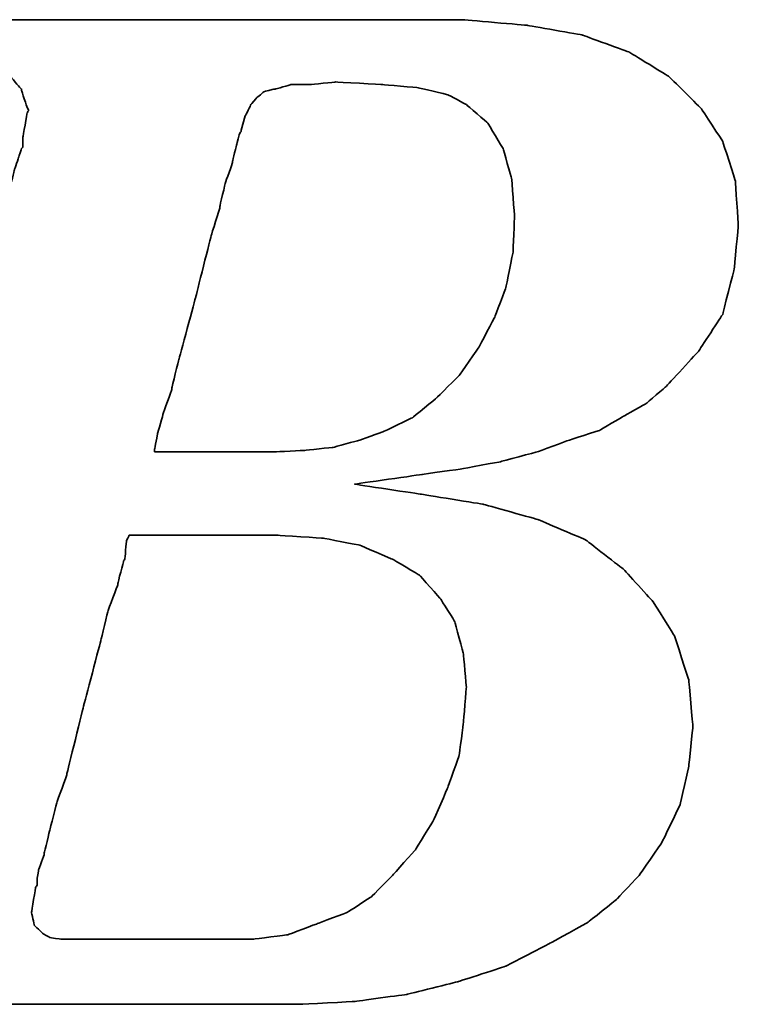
# Model space of a CAD drawing. Header units: millimetres. Extents: x -6 to 266, y -19 to 66.
# Tile 23 of 39: x 191.414 to 191.792, y 1.189 to 1.708. Entities that reach past the tile are written whole.
import ezdxf

# ---------------------------------------------------------------- set-up
doc = ezdxf.new("R2010")
doc.units = ezdxf.units.MM
doc.header["$LTSCALE"] = 0.15
doc.layers.add('DIM', color=4, linetype='CONTINUOUS')
doc.layers.add('layer 1', color=7, linetype='CONTINUOUS')

# ---------------------------------------------------------------- blocks, each defined once
blk = doc.blocks.new('TBI MOTION logo(完整正式版)')
at = {"layer": 'layer 1', "color": 22, "lineweight": 35}
for points, knots in [([(-64.65375, -6.86375), (-64.65375, -6.86375), (-64.84375, -7.29625), (-64.84375, -7.29625), (-64.84375, -7.29625), (-64.84375, -7.29625), (-64.86875, -7.34375), (-64.86875, -7.34375), (-64.86875, -7.34375), (-64.86875, -7.34375), (-64.86875, -7.36875), (-64.86875, -7.36875), (-64.86875, -7.36875), (-64.86875, -7.36875), (-65.15375, -7.65375), (-65.15375, -7.65375), (-65.15375, -7.65375), (-65.15375, -7.65375), (-65.17875, -7.65375), (-65.17875, -7.65375), (-65.17875, -7.65375), (-65.17875, -7.65375), (-65.20375, -7.67875), (-65.20375, -7.67875), (-65.20375, -7.67875), (-65.20375, -7.67875), (-65.58875, -7.87125), (-65.58875, -7.87125), (-65.58875, -7.87125), (-65.58875, -7.87125), (-65.63375, -7.87125), (-65.63375, -7.87125), (-65.63375, -7.87125), (-65.63375, -7.87125), (-65.65875, -7.89375), (-65.65875, -7.89375), (-65.65875, -7.89375), (-65.65875, -7.89375), (-66.09375, -7.94375), (-66.09375, -7.94375), (-66.09375, -7.94375), (-66.09375, -7.94375), (-66.11375, -7.94375), (-66.11375, -7.94375), (-66.11375, -7.94375), (-66.11375, -7.94375), (-66.16375, -7.94375), (-66.16375, -7.94375), (-66.16375, -7.94375), (-66.16375, -7.94375), (-66.30875, -7.94375), (-66.30875, -7.94375), (-66.30875, -7.94375), (-66.30875, -7.94375), (-66.69375, -7.94375), (-66.69375, -7.94375), (-66.69375, -7.94375), (-66.69375, -7.94375), (-67.07375, -7.94375), (-67.07375, -7.94375), (-67.07375, -7.94375), (-67.07375, -7.94375), (-67.12375, -7.94375), (-67.12375, -7.94375), (-67.12375, -7.94375), (-67.12375, -7.94375), (-67.12375, -7.96625), (-67.12375, -7.96625), (-67.12375, -7.96625), (-67.12375, -7.96625), (-67.14875, -7.99125), (-67.14875, -7.99125), (-67.14875, -7.99125), (-67.14875, -7.99125), (-67.24375, -8.34875), (-67.24375, -8.34875), (-67.24375, -8.34875), (-67.24375, -8.34875), (-67.31375, -8.68625), (-67.31375, -8.68625), (-67.31375, -8.68625), (-67.31375, -8.68625), (-67.26875, -8.68625), (-67.26875, -8.68625), (-67.26875, -8.68625), (-67.26875, -8.68625), (-67.07375, -8.68625), (-67.07375, -8.68625), (-67.07375, -8.68625), (-67.07375, -8.68625), (-66.54875, -8.68625), (-66.54875, -8.68625), (-66.54875, -8.68625), (-66.54875, -8.68625), (-65.82625, -8.68625), (-65.82625, -8.68625), (-65.82625, -8.68625), (-65.82625, -8.68625), (-65.01375, -8.68625), (-65.01375, -8.68625), (-65.01375, -8.68625), (-65.01375, -8.68625), (-64.05375, -8.68625), (-64.05375, -8.68625), (-64.05375, -8.68625), (-64.05375, -8.68625), (-62.08375, -8.68625), (-62.08375, -8.68625), (-62.08375, -8.68625), (-62.08375, -8.68625), (-60.06875, -8.68625), (-60.06875, -8.68625), (-60.06875, -8.68625), (-60.06875, -8.68625), (-59.10875, -8.68625), (-59.10875, -8.68625), (-59.10875, -8.68625), (-59.10875, -8.68625), (-58.29375, -8.68625), (-58.29375, -8.68625), (-58.29375, -8.68625), (-58.29375, -8.68625), (-57.57375, -8.68625), (-57.57375, -8.68625), (-57.57375, -8.68625), (-57.57375, -8.68625), (-57.04875, -8.68625), (-57.04875, -8.68625), (-57.04875, -8.68625), (-57.04875, -8.68625), (-56.85375, -8.68625), (-56.85375, -8.68625), (-56.85375, -8.68625), (-56.85375, -8.68625), (-56.70875, -8.68625), (-56.70875, -8.68625), (-56.70875, -8.68625), (-56.70875, -8.68625), (-56.61375, -8.68625), (-56.61375, -8.68625), (-56.61375, -8.68625), (-56.61375, -8.68625), (-56.56875, -8.68625), (-56.56875, -8.68625), (-56.56875, -8.68625), (-56.56875, -8.68625), (-55.65375, -8.63875), (-55.65375, -8.63875), (-55.65375, -8.63875), (-55.65375, -8.63875), (-54.76875, -8.51875), (-54.76875, -8.51875), (-54.76875, -8.51875), (-54.76875, -8.51875), (-53.90375, -8.30375), (-53.90375, -8.30375), (-53.90375, -8.30375), (-53.90375, -8.30375), (-53.08875, -8.03875), (-53.08875, -8.03875), (-53.08875, -8.03875), (-53.08875, -8.03875), (-52.34375, -7.65375), (-52.34375, -7.65375), (-52.34375, -7.65375), (-52.34375, -7.65375), (-51.69875, -7.29625), (-51.69875, -7.29625), (-51.69875, -7.29625), (-51.69875, -7.29625), (-51.21875, -6.91125), (-51.21875, -6.91125), (-51.21875, -6.91125), (-51.21875, -6.91125), (-50.83375, -6.50375), (-50.83375, -6.50375), (-50.83375, -6.50375), (-50.83375, -6.50375), (-50.44875, -5.94875), (-50.44875, -5.94875), (-50.44875, -5.94875), (-50.44875, -5.94875), (-50.13875, -5.30375), (-50.13875, -5.30375), (-50.13875, -5.30375), (-50.13875, -5.30375), (-49.99375, -4.65375), (-49.99375, -4.65375), (-49.99375, -4.65375), (-49.99375, -4.65375), (-49.92375, -3.98375), (-49.92375, -3.98375), (-49.92375, -3.98375), (-49.92375, -3.98375), (-49.99375, -3.19374), (-49.99375, -3.19374), (-49.99375, -3.19374), (-49.99375, -3.19374), (-50.23374, -2.44874), (-50.23374, -2.44874), (-50.23374, -2.44874), (-50.23374, -2.44874), (-50.59375, -1.87374), (-50.59375, -1.87374), (-50.59375, -1.87374), (-50.59375, -1.87374), (-51.09875, -1.31874), (-51.09875, -1.31874), (-51.09875, -1.31874), (-51.09875, -1.31874), (-51.74375, -0.81875), (-51.74375, -0.81875), (-51.74375, -0.81875), (-51.74375, -0.81875), (-52.53875, -0.48125), (-52.53875, -0.48125), (-52.53875, -0.48125), (-52.53875, -0.48125), (-53.47375, -0.21875), (-53.47375, -0.21875), (-53.47375, -0.21875), (-53.47375, -0.21875), (-54.52875, -0.04874), (-54.52875, -0.04874), (-54.52875, -0.04874), (-54.52875, -0.04874), (-55.65375, 0.12125), (-55.65375, 0.12125), (-55.65375, 0.12125), (-55.65375, 0.12125), (-54.50375, 0.28624), (-54.50375, 0.28624), (-54.50375, 0.28624), (-54.50375, 0.28624), (-53.83375, 0.38124), (-53.83375, 0.38124), (-53.83375, 0.38124), (-53.83375, 0.38124), (-53.18375, 0.50125), (-53.18375, 0.50125), (-53.18375, 0.50125), (-53.18375, 0.50125), (-52.55875, 0.66874), (-52.55875, 0.66874), (-52.55875, 0.66874), (-52.55875, 0.66874), (-52.03375, 0.86124), (-52.03375, 0.86124), (-52.03375, 0.86124), (-52.03375, 0.86124), (-51.50374, 1.03124), (-51.50374, 1.03124), (-51.50374, 1.03124), (-51.50374, 1.03124), (-51.09875, 1.27125), (-51.09875, 1.27125), (-51.09875, 1.27125), (-51.09875, 1.27125), (-50.71375, 1.48624), (-50.71375, 1.48624), (-50.71375, 1.48624), (-50.71375, 1.48624), (-50.37625, 1.77625), (-50.37625, 1.77625), (-50.37625, 1.77625), (-50.37625, 1.77625), (-49.82375, 2.37625), (-49.82375, 2.37625), (-49.82375, 2.37625), (-49.82375, 2.37625), (-49.41875, 2.99625), (-49.41875, 2.99625), (-49.41875, 2.99625), (-49.41875, 2.99625), (-49.22375, 3.76625), (-49.22375, 3.76625), (-49.22375, 3.76625), (-49.22375, 3.76625), (-49.15375, 4.50874), (-49.15375, 4.50874), (-49.15375, 4.50874), (-49.15375, 4.50874), (-49.20375, 5.25125), (-49.20375, 5.25125), (-49.20375, 5.25125), (-49.20375, 5.25125), (-49.41875, 5.92625), (-49.41875, 5.92625), (-49.41875, 5.92625), (-49.41875, 5.92625), (-49.77875, 6.47625), (-49.77875, 6.47625), (-49.77875, 6.47625), (-49.77875, 6.47625), (-50.33125, 7.02624), (-50.33125, 7.02624), (-50.33125, 7.02624), (-50.33125, 7.02624), (-51.00125, 7.43625), (-51.00125, 7.43625), (-51.00125, 7.43625), (-51.00125, 7.43625), (-51.79375, 7.72625), (-51.79375, 7.72625), (-51.79375, 7.72625), (-51.79375, 7.72625), (-52.72875, 7.89124), (-52.72875, 7.89124), (-52.72875, 7.89124), (-52.72875, 7.89124), (-53.83375, 7.98625), (-53.83375, 7.98625), (-53.83375, 7.98625), (-53.83375, 7.98625), (-53.92875, 7.98625), (-53.92875, 7.98625), (-53.92875, 7.98625), (-53.92875, 7.98625), (-54.26375, 7.98625), (-54.26375, 7.98625), (-54.26375, 7.98625), (-54.26375, 7.98625), (-54.74375, 7.98625), (-54.74375, 7.98625), (-54.74375, 7.98625), (-54.74375, 7.98625), (-55.36875, 7.98625), (-55.36875, 7.98625), (-55.36875, 7.98625), (-55.36875, 7.98625), (-56.13375, 7.98625), (-56.13375, 7.98625), (-56.13375, 7.98625), (-56.13375, 7.98625), (-56.94875, 7.98625), (-56.94875, 7.98625), (-56.94875, 7.98625), (-56.94875, 7.98625), (-58.77625, 7.98625), (-58.77625, 7.98625), (-58.77625, 7.98625), (-58.77625, 7.98625), (-60.59875, 7.98625), (-60.59875, 7.98625), (-60.59875, 7.98625), (-60.59875, 7.98625), (-61.41375, 7.98625), (-61.41375, 7.98625), (-61.41375, 7.98625), (-61.41375, 7.98625), (-62.17875, 7.98625), (-62.17875, 7.98625), (-62.17875, 7.98625), (-62.17875, 7.98625), (-62.80375, 7.98625), (-62.80375, 7.98625), (-62.80375, 7.98625), (-62.80375, 7.98625), (-63.30625, 7.98625), (-63.30625, 7.98625), (-63.30625, 7.98625), (-63.30625, 7.98625), (-63.57375, 7.98625), (-63.57375, 7.98625), (-63.57375, 7.98625), (-63.57375, 7.98625), (-63.57375, 7.96375), (-63.57375, 7.96375), (-63.57375, 7.96375), (-63.57375, 7.96375), (-63.59875, 7.94125), (-63.59875, 7.94125), (-63.59875, 7.94125), (-63.59875, 7.94125), (-63.69375, 7.55625), (-63.69375, 7.55625), (-63.69375, 7.55625), (-63.69375, 7.55625), (-63.76375, 7.24624), (-63.76375, 7.24624), (-63.76375, 7.24624), (-63.76375, 7.24624), (-63.23875, 7.24624), (-63.23875, 7.24624), (-63.23875, 7.24624), (-63.23875, 7.24624), (-62.75875, 7.24624), (-62.75875, 7.24624), (-62.75875, 7.24624), (-62.75875, 7.24624), (-62.61125, 7.24624), (-62.61125, 7.24624), (-62.61125, 7.24624), (-62.61125, 7.24624), (-62.56625, 7.24624), (-62.56625, 7.24624), (-62.56625, 7.24624), (-62.56625, 7.24624), (-62.22875, 7.24624), (-62.22875, 7.24624), (-62.22875, 7.24624), (-62.22875, 7.24624), (-62.20375, 7.24624), (-62.20375, 7.24624), (-62.20375, 7.24624), (-62.20375, 7.24624), (-62.17875, 7.21875), (-62.17875, 7.21875), (-62.17875, 7.21875), (-62.17875, 7.21875), (-61.96375, 7.17125), (-61.96375, 7.17125), (-61.96375, 7.17125), (-61.96375, 7.17125), (-61.72375, 7.12624), (-61.72375, 7.12624), (-61.72375, 7.12624), (-61.72375, 7.12624), (-61.70375, 7.12624), (-61.70375, 7.12624), (-61.70375, 7.12624), (-61.70375, 7.12624), (-61.55875, 7.07624), (-61.55875, 7.07624), (-61.55875, 7.07624), (-61.55875, 7.07624), (-61.50875, 7.07624), (-61.50875, 7.07624), (-61.50875, 7.07624), (-61.50875, 7.07624), (-61.48375, 7.02624), (-61.48375, 7.02624), (-61.48375, 7.02624), (-61.48375, 7.02624), (-61.31875, 6.83375), (-61.31875, 6.83375), (-61.31875, 6.83375), (-61.31875, 6.83375), (-61.29375, 6.81125), (-61.29375, 6.81125), (-61.29375, 6.81125), (-61.29375, 6.81125), (-61.29375, 6.78625), (-61.29375, 6.78625), (-61.29375, 6.78625), (-61.29375, 6.78625), (-61.19875, 6.50124), (-61.19875, 6.50124), (-61.19875, 6.50124), (-61.19875, 6.50124), (-61.17375, 6.45124), (-61.17375, 6.45124), (-61.17375, 6.45124), (-61.17375, 6.45124), (-61.19875, 6.40625), (-61.19875, 6.40625), (-61.19875, 6.40625), (-61.19875, 6.40625), (-61.26875, 5.99624), (-61.26875, 5.99624), (-61.26875, 5.99624), (-61.26875, 5.99624), (-61.26875, 5.85125), (-61.26875, 5.85125), (-61.26875, 5.85125), (-61.26875, 5.85125), (-61.26875, 5.82625), (-61.26875, 5.82625), (-61.26875, 5.82625), (-61.26875, 5.82625), (-61.29375, 5.80625), (-61.29375, 5.80625), (-61.29375, 5.80625), (-61.29375, 5.80625), (-61.34125, 5.66125), (-61.34125, 5.66125), (-61.34125, 5.66125), (-61.34125, 5.66125), (-61.41375, 5.44625), (-61.41375, 5.44625), (-61.41375, 5.44625), (-61.41375, 5.44625), (-61.48375, 5.15625), (-61.48375, 5.15625), (-61.48375, 5.15625), (-61.48375, 5.15625), (-61.58375, 4.82124), (-61.58375, 4.82124), (-61.58375, 4.82124), (-61.58375, 4.82124), (-61.79875, 4.00375), (-61.79875, 4.00375), (-61.79875, 4.00375), (-61.79875, 4.00375), (-62.05875, 2.99625), (-62.05875, 2.99625), (-62.05875, 2.99625), (-62.05875, 2.99625), (-62.34875, 1.91625), (-62.34875, 1.91625), (-62.34875, 1.91625), (-62.34875, 1.91625), (-62.97375, -0.41124), (-62.97375, -0.41124), (-62.97375, -0.41124), (-62.97375, -0.41124), (-63.59875, -2.75875), (-63.59875, -2.75875), (-63.59875, -2.75875), (-63.59875, -2.75875), (-63.88375, -3.86374), (-63.88375, -3.86374), (-63.88375, -3.86374), (-63.88375, -3.86374), (-64.14875, -4.82374), (-64.14875, -4.82374), (-64.14875, -4.82374), (-64.14875, -4.82374), (-64.36375, -5.64125), (-64.36375, -5.64125), (-64.36375, -5.64125), (-64.36375, -5.64125), (-64.43625, -5.97625), (-64.43625, -5.97625), (-64.43625, -5.97625), (-64.43625, -5.97625), (-64.50875, -6.28625), (-64.50875, -6.28625), (-64.50875, -6.28625), (-64.50875, -6.28625), (-64.50875, -6.30875), (-64.50875, -6.30875), (-64.50875, -6.30875), (-64.50875, -6.30875), (-64.57875, -6.50375), (-64.57875, -6.50375), (-64.57875, -6.50375), (-64.57875, -6.50375), (-64.62875, -6.69625), (-64.62875, -6.69625), (-64.62875, -6.69625), (-64.62875, -6.69625), (-64.62875, -6.76875), (-64.62875, -6.76875), (-64.62875, -6.76875), (-64.62875, -6.76875), (-64.62875, -6.81375), (-64.62875, -6.81375), (-64.62875, -6.81375), (-64.62875, -6.81375), (-64.62875, -6.83875), (-64.62875, -6.83875), (-64.62875, -6.83875), (-64.62875, -6.83875), (-64.65375, -6.86375), (-64.65375, -6.86375)], [0, 0, 0, 0, 0.00719424, 0.00719424, 0.00719424, 0.00719425, 0.01438849, 0.01438849, 0.01438849, 0.0143885, 0.02158273, 0.02158273, 0.02158273, 0.02158274, 0.02877698, 0.02877698, 0.02877698, 0.02877699, 0.03597122, 0.03597122, 0.03597122, 0.03597123, 0.04316547, 0.04316547, 0.04316547, 0.04316548, 0.05035971, 0.05035971, 0.05035971, 0.05035972, 0.05755396, 0.05755396, 0.05755396, 0.05755397, 0.0647482, 0.0647482, 0.0647482, 0.06474821, 0.07194245, 0.07194245, 0.07194245, 0.07194246, 0.07913669, 0.07913669, 0.07913669, 0.0791367, 0.08633094, 0.08633094, 0.08633094, 0.08633095, 0.09352518, 0.09352518, 0.09352518, 0.09352519, 0.10071942, 0.10071942, 0.10071942, 0.10071943, 0.10791367, 0.10791367, 0.10791367, 0.10791368, 0.11510791, 0.11510791, 0.11510791, 0.11510792, 0.12230216, 0.12230216, 0.12230216, 0.12230217, 0.1294964, 0.1294964, 0.1294964, 0.12949641, 0.13669065, 0.13669065, 0.13669065, 0.13669066, 0.14388489, 0.14388489, 0.14388489, 0.1438849, 0.15107914, 0.15107914, 0.15107914, 0.15107915, 0.15827338, 0.15827338, 0.15827338, 0.15827339, 0.16546763, 0.16546763, 0.16546763, 0.16546764, 0.17266187, 0.17266187, 0.17266187, 0.17266188, 0.17985612, 0.17985612, 0.17985612, 0.17985613, 0.18705036, 0.18705036, 0.18705036, 0.18705037, 0.1942446, 0.1942446, 0.1942446, 0.19424461, 0.20143885, 0.20143885, 0.20143885, 0.20143886, 0.20863309, 0.20863309, 0.20863309, 0.2086331, 0.21582734, 0.21582734, 0.21582734, 0.21582735, 0.22302158, 0.22302158, 0.22302158, 0.22302159, 0.23021583, 0.23021583, 0.23021583, 0.23021584, 0.23741007, 0.23741007, 0.23741007, 0.23741008, 0.24460432, 0.24460432, 0.24460432, 0.24460433, 0.25179856, 0.25179856, 0.25179856, 0.25179857, 0.25899281, 0.25899281, 0.25899281, 0.25899282, 0.26618705, 0.26618705, 0.26618705, 0.26618706, 0.27338129, 0.27338129, 0.27338129, 0.2733813, 0.28057554, 0.28057554, 0.28057554, 0.28057555, 0.28776978, 0.28776978, 0.28776978, 0.28776979, 0.29496403, 0.29496403, 0.29496403, 0.29496404, 0.30215827, 0.30215827, 0.30215827, 0.30215828, 0.30935252, 0.30935252, 0.30935252, 0.30935253, 0.31654676, 0.31654676, 0.31654676, 0.31654677, 0.32374101, 0.32374101, 0.32374101, 0.32374102, 0.33093525, 0.33093525, 0.33093525, 0.33093526, 0.3381295, 0.3381295, 0.3381295, 0.33812951, 0.34532374, 0.34532374, 0.34532374, 0.34532375, 0.35251799, 0.35251799, 0.35251799, 0.352518, 0.35971223, 0.35971223, 0.35971223, 0.35971224, 0.36690647, 0.36690647, 0.36690647, 0.36690648, 0.37410072, 0.37410072, 0.37410072, 0.37410073, 0.38129496, 0.38129496, 0.38129496, 0.38129497, 0.38848921, 0.38848921, 0.38848921, 0.38848922, 0.39568345, 0.39568345, 0.39568345, 0.39568346, 0.4028777, 0.4028777, 0.4028777, 0.40287771, 0.41007194, 0.41007194, 0.41007194, 0.41007195, 0.41726619, 0.41726619, 0.41726619, 0.4172662, 0.42446043, 0.42446043, 0.42446043, 0.42446044, 0.43165468, 0.43165468, 0.43165468, 0.43165469, 0.43884892, 0.43884892, 0.43884892, 0.43884893, 0.44604317, 0.44604317, 0.44604317, 0.44604318, 0.45323741, 0.45323741, 0.45323741, 0.45323742, 0.46043165, 0.46043165, 0.46043165, 0.46043166, 0.4676259, 0.4676259, 0.4676259, 0.46762591, 0.47482014, 0.47482014, 0.47482014, 0.47482015, 0.48201439, 0.48201439, 0.48201439, 0.4820144, 0.48920863, 0.48920863, 0.48920863, 0.48920864, 0.49640288, 0.49640288, 0.49640288, 0.49640289, 0.50359712, 0.50359712, 0.50359712, 0.50359713, 0.51079137, 0.51079137, 0.51079137, 0.51079138, 0.51798561, 0.51798561, 0.51798561, 0.51798562, 0.52517986, 0.52517986, 0.52517986, 0.52517987, 0.5323741, 0.5323741, 0.5323741, 0.53237411, 0.53956835, 0.53956835, 0.53956835, 0.53956836, 0.54676259, 0.54676259, 0.54676259, 0.5467626, 0.55395683, 0.55395683, 0.55395683, 0.55395684, 0.56115108, 0.56115108, 0.56115108, 0.56115109, 0.56834532, 0.56834532, 0.56834532, 0.56834533, 0.57553957, 0.57553957, 0.57553957, 0.57553958, 0.58273381, 0.58273381, 0.58273381, 0.58273382, 0.58992806, 0.58992806, 0.58992806, 0.58992807, 0.5971223, 0.5971223, 0.5971223, 0.59712231, 0.60431655, 0.60431655, 0.60431655, 0.60431656, 0.61151079, 0.61151079, 0.61151079, 0.6115108, 0.61870504, 0.61870504, 0.61870504, 0.61870505, 0.62589928, 0.62589928, 0.62589928, 0.62589929, 0.63309353, 0.63309353, 0.63309353, 0.63309354, 0.64028777, 0.64028777, 0.64028777, 0.64028778, 0.64748201, 0.64748201, 0.64748201, 0.64748202, 0.65467626, 0.65467626, 0.65467626, 0.65467627, 0.6618705, 0.6618705, 0.6618705, 0.66187051, 0.66906475, 0.66906475, 0.66906475, 0.66906476, 0.67625899, 0.67625899, 0.67625899, 0.676259, 0.68345324, 0.68345324, 0.68345324, 0.68345325, 0.69064748, 0.69064748, 0.69064748, 0.69064749, 0.69784173, 0.69784173, 0.69784173, 0.69784174, 0.70503597, 0.70503597, 0.70503597, 0.70503598, 0.71223022, 0.71223022, 0.71223022, 0.71223023, 0.71942446, 0.71942446, 0.71942446, 0.71942447, 0.72661871, 0.72661871, 0.72661871, 0.72661872, 0.73381295, 0.73381295, 0.73381295, 0.73381296, 0.74100719, 0.74100719, 0.74100719, 0.7410072, 0.74820144, 0.74820144, 0.74820144, 0.74820145, 0.75539568, 0.75539568, 0.75539568, 0.75539569, 0.76258993, 0.76258993, 0.76258993, 0.76258994, 0.76978417, 0.76978417, 0.76978417, 0.76978418, 0.77697842, 0.77697842, 0.77697842, 0.77697843, 0.78417266, 0.78417266, 0.78417266, 0.78417267, 0.79136691, 0.79136691, 0.79136691, 0.79136692, 0.79856115, 0.79856115, 0.79856115, 0.79856116, 0.8057554, 0.8057554, 0.8057554, 0.80575541, 0.81294964, 0.81294964, 0.81294964, 0.81294965, 0.82014388, 0.82014388, 0.82014388, 0.82014389, 0.82733813, 0.82733813, 0.82733813, 0.82733814, 0.83453237, 0.83453237, 0.83453237, 0.83453238, 0.84172662, 0.84172662, 0.84172662, 0.84172663, 0.84892086, 0.84892086, 0.84892086, 0.84892087, 0.85611511, 0.85611511, 0.85611511, 0.85611512, 0.86330935, 0.86330935, 0.86330935, 0.86330936, 0.8705036, 0.8705036, 0.8705036, 0.87050361, 0.87769784, 0.87769784, 0.87769784, 0.87769785, 0.88489209, 0.88489209, 0.88489209, 0.8848921, 0.89208633, 0.89208633, 0.89208633, 0.89208634, 0.89928058, 0.89928058, 0.89928058, 0.89928059, 0.90647482, 0.90647482, 0.90647482, 0.90647483, 0.91366906, 0.91366906, 0.91366906, 0.91366907, 0.92086331, 0.92086331, 0.92086331, 0.92086332, 0.92805755, 0.92805755, 0.92805755, 0.92805756, 0.9352518, 0.9352518, 0.9352518, 0.93525181, 0.94244604, 0.94244604, 0.94244604, 0.94244605, 0.94964029, 0.94964029, 0.94964029, 0.9496403, 0.95683453, 0.95683453, 0.95683453, 0.95683454, 0.96402878, 0.96402878, 0.96402878, 0.96402879, 0.97122302, 0.97122302, 0.97122302, 0.97122303, 0.97841727, 0.97841727, 0.97841727, 0.97841728, 0.98561151, 0.98561151, 0.98561151, 0.98561152, 0.99280576, 0.99280576, 0.99280576, 0.99280577, 1, 1, 1, 1]), ([(-57.50375, 6.35625), (-57.50375, 6.35625), (-57.57375, 6.11625), (-57.57375, 6.11625), (-57.57375, 6.11625), (-57.57375, 6.11625), (-57.57375, 6.09125), (-57.57375, 6.09125), (-57.57375, 6.09125), (-57.57375, 6.09125), (-57.59875, 6.06625), (-57.59875, 6.06625), (-57.59875, 6.06625), (-57.59875, 6.06625), (-57.64875, 5.87625), (-57.64875, 5.87625), (-57.64875, 5.87625), (-57.64875, 5.87625), (-57.71875, 5.58875), (-57.71875, 5.58875), (-57.71875, 5.58875), (-57.71875, 5.58875), (-57.71875, 5.56625), (-57.71875, 5.56625), (-57.71875, 5.56625), (-57.71875, 5.56625), (-57.83875, 5.23125), (-57.83875, 5.23125), (-57.83875, 5.23125), (-57.83875, 5.23125), (-57.93625, 4.82124), (-57.93625, 4.82124), (-57.93625, 4.82124), (-57.93625, 4.82124), (-57.93625, 4.79624), (-57.93625, 4.79624), (-57.93625, 4.79624), (-57.93625, 4.79624), (-58.07875, 4.34125), (-58.07875, 4.34125), (-58.07875, 4.34125), (-58.07875, 4.34125), (-58.34375, 3.28625), (-58.34375, 3.28625), (-58.34375, 3.28625), (-58.34375, 3.28625), (-58.62875, 2.23124), (-58.62875, 2.23124), (-58.62875, 2.23124), (-58.62875, 2.23124), (-58.74875, 1.75125), (-58.74875, 1.75125), (-58.74875, 1.75125), (-58.74875, 1.75125), (-58.74875, 1.72625), (-58.74875, 1.72625), (-58.74875, 1.72625), (-58.74875, 1.72625), (-58.89375, 1.31625), (-58.89375, 1.31625), (-58.89375, 1.31625), (-58.89375, 1.31625), (-58.98875, 0.98124), (-58.98875, 0.98124), (-58.98875, 0.98124), (-58.98875, 0.98124), (-59.03875, 0.71625), (-59.03875, 0.71625), (-59.03875, 0.71625), (-59.03875, 0.71625), (-59.03875, 0.66874), (-59.03875, 0.66874), (-59.03875, 0.66874), (-59.03875, 0.66874), (-58.91875, 0.66874), (-58.91875, 0.66874), (-58.91875, 0.66874), (-58.91875, 0.66874), (-58.53375, 0.66874), (-58.53375, 0.66874), (-58.53375, 0.66874), (-58.53375, 0.66874), (-58.10375, 0.66874), (-58.10375, 0.66874), (-58.10375, 0.66874), (-58.10375, 0.66874), (-57.66875, 0.66874), (-57.66875, 0.66874), (-57.66875, 0.66874), (-57.66875, 0.66874), (-57.33375, 0.66874), (-57.33375, 0.66874), (-57.33375, 0.66874), (-57.33375, 0.66874), (-57.09375, 0.66874), (-57.09375, 0.66874), (-57.09375, 0.66874), (-57.09375, 0.66874), (-56.99875, 0.66874), (-56.99875, 0.66874), (-56.99875, 0.66874), (-56.99875, 0.66874), (-56.49375, 0.69374), (-56.49375, 0.69374), (-56.49375, 0.69374), (-56.49375, 0.69374), (-56.01375, 0.74374), (-56.01375, 0.74374), (-56.01375, 0.74374), (-56.01375, 0.74374), (-55.58375, 0.86124), (-55.58375, 0.86124), (-55.58375, 0.86124), (-55.58375, 0.86124), (-55.17375, 1.00624), (-55.17375, 1.00624), (-55.17375, 1.00624), (-55.17375, 1.00624), (-54.67375, 1.24625), (-54.67375, 1.24625), (-54.67375, 1.24625), (-54.67375, 1.24625), (-54.26375, 1.58124), (-54.26375, 1.58124), (-54.26375, 1.58124), (-54.26375, 1.58124), (-53.87875, 1.96374), (-53.87875, 1.96374), (-53.87875, 1.96374), (-53.87875, 1.96374), (-53.54375, 2.44625), (-53.54375, 2.44625), (-53.54375, 2.44625), (-53.54375, 2.44625), (-53.27875, 2.95125), (-53.27875, 2.95125), (-53.27875, 2.95125), (-53.27875, 2.95125), (-53.08875, 3.45124), (-53.08875, 3.45124), (-53.08875, 3.45124), (-53.08875, 3.45124), (-52.96875, 4.05124), (-52.96875, 4.05124), (-52.96875, 4.05124), (-52.96875, 4.05124), (-52.94375, 4.65125), (-52.94375, 4.65125), (-52.94375, 4.65125), (-52.94375, 4.65125), (-52.99375, 5.30125), (-52.99375, 5.30125), (-52.99375, 5.30125), (-52.99375, 5.30125), (-53.13875, 5.80625), (-53.13875, 5.80625), (-53.13875, 5.80625), (-53.13875, 5.80625), (-53.39875, 6.23625), (-53.39875, 6.23625), (-53.39875, 6.23625), (-53.39875, 6.23625), (-53.75875, 6.54875), (-53.75875, 6.54875), (-53.75875, 6.54875), (-53.75875, 6.54875), (-54.07375, 6.71625), (-54.07375, 6.71625), (-54.07375, 6.71625), (-54.07375, 6.71625), (-54.57375, 6.83375), (-54.57375, 6.83375), (-54.57375, 6.83375), (-54.57375, 6.83375), (-55.17375, 6.88625), (-55.17375, 6.88625), (-55.17375, 6.88625), (-55.17375, 6.88625), (-55.96875, 6.93125), (-55.96875, 6.93125), (-55.96875, 6.93125), (-55.96875, 6.93125), (-56.39875, 6.88625), (-56.39875, 6.88625), (-56.39875, 6.88625), (-56.39875, 6.88625), (-56.42125, 6.88625), (-56.42125, 6.88625), (-56.42125, 6.88625), (-56.42125, 6.88625), (-56.73375, 6.88625), (-56.73375, 6.88625), (-56.73375, 6.88625), (-56.73375, 6.88625), (-56.99875, 6.81125), (-56.99875, 6.81125), (-56.99875, 6.81125), (-56.99875, 6.81125), (-57.02375, 6.81125), (-57.02375, 6.81125), (-57.02375, 6.81125), (-57.02375, 6.81125), (-57.18875, 6.76625), (-57.18875, 6.76625), (-57.18875, 6.76625), (-57.18875, 6.76625), (-57.30875, 6.66625), (-57.30875, 6.66625), (-57.30875, 6.66625), (-57.30875, 6.66625), (-57.40875, 6.54875), (-57.40875, 6.54875), (-57.40875, 6.54875), (-57.40875, 6.54875), (-57.50375, 6.35625), (-57.50375, 6.35625)], [0, 0, 0, 0, 0.01851852, 0.01851852, 0.01851852, 0.01851853, 0.03703704, 0.03703704, 0.03703704, 0.03703705, 0.05555556, 0.05555556, 0.05555556, 0.05555557, 0.07407407, 0.07407407, 0.07407407, 0.07407408, 0.09259259, 0.09259259, 0.09259259, 0.0925926, 0.11111111, 0.11111111, 0.11111111, 0.11111112, 0.12962963, 0.12962963, 0.12962963, 0.12962964, 0.14814815, 0.14814815, 0.14814815, 0.14814816, 0.16666667, 0.16666667, 0.16666667, 0.16666668, 0.18518519, 0.18518519, 0.18518519, 0.1851852, 0.2037037, 0.2037037, 0.2037037, 0.20370371, 0.22222222, 0.22222222, 0.22222222, 0.22222223, 0.24074074, 0.24074074, 0.24074074, 0.24074075, 0.25925926, 0.25925926, 0.25925926, 0.25925927, 0.27777778, 0.27777778, 0.27777778, 0.27777779, 0.2962963, 0.2962963, 0.2962963, 0.29629631, 0.31481481, 0.31481481, 0.31481481, 0.31481482, 0.33333333, 0.33333333, 0.33333333, 0.33333334, 0.35185185, 0.35185185, 0.35185185, 0.35185186, 0.37037037, 0.37037037, 0.37037037, 0.37037038, 0.38888889, 0.38888889, 0.38888889, 0.3888889, 0.40740741, 0.40740741, 0.40740741, 0.40740742, 0.42592593, 0.42592593, 0.42592593, 0.42592594, 0.44444444, 0.44444444, 0.44444444, 0.44444445, 0.46296296, 0.46296296, 0.46296296, 0.46296297, 0.48148148, 0.48148148, 0.48148148, 0.48148149, 0.5, 0.5, 0.5, 0.50000001, 0.51851852, 0.51851852, 0.51851852, 0.51851853, 0.53703704, 0.53703704, 0.53703704, 0.53703705, 0.55555556, 0.55555556, 0.55555556, 0.55555557, 0.57407407, 0.57407407, 0.57407407, 0.57407408, 0.59259259, 0.59259259, 0.59259259, 0.5925926, 0.61111111, 0.61111111, 0.61111111, 0.61111112, 0.62962963, 0.62962963, 0.62962963, 0.62962964, 0.64814815, 0.64814815, 0.64814815, 0.64814816, 0.66666667, 0.66666667, 0.66666667, 0.66666668, 0.68518519, 0.68518519, 0.68518519, 0.6851852, 0.7037037, 0.7037037, 0.7037037, 0.70370371, 0.72222222, 0.72222222, 0.72222222, 0.72222223, 0.74074074, 0.74074074, 0.74074074, 0.74074075, 0.75925926, 0.75925926, 0.75925926, 0.75925927, 0.77777778, 0.77777778, 0.77777778, 0.77777779, 0.7962963, 0.7962963, 0.7962963, 0.79629631, 0.81481481, 0.81481481, 0.81481481, 0.81481482, 0.83333333, 0.83333333, 0.83333333, 0.83333334, 0.85185185, 0.85185185, 0.85185185, 0.85185186, 0.87037037, 0.87037037, 0.87037037, 0.87037038, 0.88888889, 0.88888889, 0.88888889, 0.8888889, 0.90740741, 0.90740741, 0.90740741, 0.90740742, 0.92592593, 0.92592593, 0.92592593, 0.92592594, 0.94444444, 0.94444444, 0.94444444, 0.94444445, 0.96296296, 0.96296296, 0.96296296, 0.96296297, 0.98148148, 0.98148148, 0.98148148, 0.98148149, 1, 1, 1, 1]), ([(-61.03125, -6.57375), (-61.03125, -6.57375), (-61.03125, -6.67125), (-61.03125, -6.67125), (-61.03125, -6.67125), (-61.03125, -6.67125), (-61.05375, -6.69625), (-61.05375, -6.69625), (-61.05375, -6.69625), (-61.05375, -6.69625), (-61.12375, -7.12875), (-61.12375, -7.12875), (-61.12375, -7.12875), (-61.12375, -7.12875), (-61.07875, -7.34375), (-61.07875, -7.34375), (-61.07875, -7.34375), (-61.07875, -7.34375), (-60.93375, -7.48875), (-60.93375, -7.48875), (-60.93375, -7.48875), (-60.93375, -7.48875), (-60.81375, -7.55625), (-60.81375, -7.55625), (-60.81375, -7.55625), (-60.81375, -7.55625), (-60.62375, -7.58375), (-60.62375, -7.58375), (-60.62375, -7.58375), (-60.62375, -7.58375), (-60.30875, -7.58375), (-60.30875, -7.58375), (-60.30875, -7.58375), (-60.30875, -7.58375), (-59.97375, -7.58375), (-59.97375, -7.58375), (-59.97375, -7.58375), (-59.97375, -7.58375), (-59.87875, -7.58375), (-59.87875, -7.58375), (-59.87875, -7.58375), (-59.87875, -7.58375), (-59.63625, -7.58375), (-59.63625, -7.58375), (-59.63625, -7.58375), (-59.63625, -7.58375), (-58.96875, -7.58375), (-58.96875, -7.58375), (-58.96875, -7.58375), (-58.96875, -7.58375), (-58.29375, -7.58375), (-58.29375, -7.58375), (-58.29375, -7.58375), (-58.29375, -7.58375), (-58.05375, -7.58375), (-58.05375, -7.58375), (-58.05375, -7.58375), (-58.05375, -7.58375), (-57.98375, -7.58375), (-57.98375, -7.58375), (-57.98375, -7.58375), (-57.98375, -7.58375), (-57.35875, -7.58375), (-57.35875, -7.58375), (-57.35875, -7.58375), (-57.35875, -7.58375), (-56.78375, -7.50875), (-56.78375, -7.50875), (-56.78375, -7.50875), (-56.78375, -7.50875), (-56.27875, -7.31875), (-56.27875, -7.31875), (-56.27875, -7.31875), (-56.27875, -7.31875), (-55.77375, -7.12875), (-55.77375, -7.12875), (-55.77375, -7.12875), (-55.77375, -7.12875), (-55.36875, -6.86375), (-55.36875, -6.86375), (-55.36875, -6.86375), (-55.36875, -6.86375), (-55.00875, -6.50375), (-55.00875, -6.50375), (-55.00875, -6.50375), (-55.00875, -6.50375), (-54.62375, -6.06875), (-54.62375, -6.06875), (-54.62375, -6.06875), (-54.62375, -6.06875), (-54.31375, -5.56875), (-54.31375, -5.56875), (-54.31375, -5.56875), (-54.31375, -5.56875), (-54.07375, -5.01625), (-54.07375, -5.01625), (-54.07375, -5.01625), (-54.07375, -5.01625), (-53.87875, -4.46374), (-53.87875, -4.46374), (-53.87875, -4.46374), (-53.87875, -4.46374), (-53.80875, -3.91375), (-53.80875, -3.91375), (-53.80875, -3.91375), (-53.80875, -3.91375), (-53.75875, -3.31375), (-53.75875, -3.31375), (-53.75875, -3.31375), (-53.75875, -3.31375), (-53.80875, -2.75875), (-53.80875, -2.75875), (-53.80875, -2.75875), (-53.80875, -2.75875), (-53.95375, -2.20875), (-53.95375, -2.20875), (-53.95375, -2.20875), (-53.95375, -2.20875), (-54.19375, -1.82625), (-54.19375, -1.82625), (-54.19375, -1.82625), (-54.19375, -1.82625), (-54.55375, -1.41875), (-54.55375, -1.41875), (-54.55375, -1.41875), (-54.55375, -1.41875), (-55.00875, -1.15125), (-55.00875, -1.15125), (-55.00875, -1.15125), (-55.00875, -1.15125), (-55.56125, -0.91375), (-55.56125, -0.91375), (-55.56125, -0.91375), (-55.56125, -0.91375), (-56.18125, -0.79375), (-56.18125, -0.79375), (-56.18125, -0.79375), (-56.18125, -0.79375), (-56.94875, -0.74374), (-56.94875, -0.74374), (-56.94875, -0.74374), (-56.94875, -0.74374), (-56.99875, -0.74374), (-56.99875, -0.74374), (-56.99875, -0.74374), (-56.99875, -0.74374), (-57.09375, -0.74374), (-57.09375, -0.74374), (-57.09375, -0.74374), (-57.09375, -0.74374), (-57.38375, -0.74374), (-57.38375, -0.74374), (-57.38375, -0.74374), (-57.38375, -0.74374), (-57.76875, -0.74374), (-57.76875, -0.74374), (-57.76875, -0.74374), (-57.76875, -0.74374), (-58.24625, -0.74374), (-58.24625, -0.74374), (-58.24625, -0.74374), (-58.24625, -0.74374), (-58.72875, -0.74374), (-58.72875, -0.74374), (-58.72875, -0.74374), (-58.72875, -0.74374), (-59.20875, -0.74374), (-59.20875, -0.74374), (-59.20875, -0.74374), (-59.20875, -0.74374), (-59.46875, -0.74374), (-59.46875, -0.74374), (-59.46875, -0.74374), (-59.46875, -0.74374), (-59.51625, -0.83875), (-59.51625, -0.83875), (-59.51625, -0.83875), (-59.51625, -0.83875), (-59.54375, -1.15125), (-59.54375, -1.15125), (-59.54375, -1.15125), (-59.54375, -1.15125), (-59.56375, -1.17874), (-59.56375, -1.17874), (-59.56375, -1.17874), (-59.56375, -1.17874), (-59.66375, -1.55875), (-59.66375, -1.55875), (-59.66375, -1.55875), (-59.66375, -1.55875), (-59.66375, -1.58375), (-59.66375, -1.58375), (-59.66375, -1.58375), (-59.66375, -1.58375), (-59.82875, -2.01874), (-59.82875, -2.01874), (-59.82875, -2.01874), (-59.82875, -2.01874), (-59.94875, -2.52125), (-59.94875, -2.52125), (-59.94875, -2.52125), (-59.94875, -2.52125), (-60.23875, -3.62375), (-60.23875, -3.62375), (-60.23875, -3.62375), (-60.23875, -3.62375), (-60.52375, -4.77624), (-60.52375, -4.77624), (-60.52375, -4.77624), (-60.52375, -4.77624), (-60.52375, -4.79874), (-60.52375, -4.79874), (-60.52375, -4.79874), (-60.52375, -4.79874), (-60.69125, -5.25375), (-60.69125, -5.25375), (-60.69125, -5.25375), (-60.69125, -5.25375), (-60.81375, -5.73625), (-60.81375, -5.73625), (-60.81375, -5.73625), (-60.81375, -5.73625), (-60.90875, -6.11875), (-60.90875, -6.11875), (-60.90875, -6.11875), (-60.90875, -6.11875), (-60.90875, -6.14375), (-60.90875, -6.14375), (-60.90875, -6.14375), (-60.90875, -6.14375), (-61.00375, -6.40875), (-61.00375, -6.40875), (-61.00375, -6.40875), (-61.00375, -6.40875), (-61.03125, -6.57375), (-61.03125, -6.57375)], [0, 0, 0, 0, 0.01694915, 0.01694915, 0.01694915, 0.01694916, 0.03389831, 0.03389831, 0.03389831, 0.03389832, 0.05084746, 0.05084746, 0.05084746, 0.05084747, 0.06779661, 0.06779661, 0.06779661, 0.06779662, 0.08474576, 0.08474576, 0.08474576, 0.08474577, 0.10169492, 0.10169492, 0.10169492, 0.10169493, 0.11864407, 0.11864407, 0.11864407, 0.11864408, 0.13559322, 0.13559322, 0.13559322, 0.13559323, 0.15254237, 0.15254237, 0.15254237, 0.15254238, 0.16949153, 0.16949153, 0.16949153, 0.16949154, 0.18644068, 0.18644068, 0.18644068, 0.18644069, 0.20338983, 0.20338983, 0.20338983, 0.20338984, 0.22033898, 0.22033898, 0.22033898, 0.22033899, 0.23728814, 0.23728814, 0.23728814, 0.23728815, 0.25423729, 0.25423729, 0.25423729, 0.2542373, 0.27118644, 0.27118644, 0.27118644, 0.27118645, 0.28813559, 0.28813559, 0.28813559, 0.2881356, 0.30508475, 0.30508475, 0.30508475, 0.30508476, 0.3220339, 0.3220339, 0.3220339, 0.32203391, 0.33898305, 0.33898305, 0.33898305, 0.33898306, 0.3559322, 0.3559322, 0.3559322, 0.35593221, 0.37288136, 0.37288136, 0.37288136, 0.37288137, 0.38983051, 0.38983051, 0.38983051, 0.38983052, 0.40677966, 0.40677966, 0.40677966, 0.40677967, 0.42372881, 0.42372881, 0.42372881, 0.42372882, 0.44067797, 0.44067797, 0.44067797, 0.44067798, 0.45762712, 0.45762712, 0.45762712, 0.45762713, 0.47457627, 0.47457627, 0.47457627, 0.47457628, 0.49152542, 0.49152542, 0.49152542, 0.49152543, 0.50847458, 0.50847458, 0.50847458, 0.50847459, 0.52542373, 0.52542373, 0.52542373, 0.52542374, 0.54237288, 0.54237288, 0.54237288, 0.54237289, 0.55932203, 0.55932203, 0.55932203, 0.55932204, 0.57627119, 0.57627119, 0.57627119, 0.5762712, 0.59322034, 0.59322034, 0.59322034, 0.59322035, 0.61016949, 0.61016949, 0.61016949, 0.6101695, 0.62711864, 0.62711864, 0.62711864, 0.62711865, 0.6440678, 0.6440678, 0.6440678, 0.64406781, 0.66101695, 0.66101695, 0.66101695, 0.66101696, 0.6779661, 0.6779661, 0.6779661, 0.67796611, 0.69491525, 0.69491525, 0.69491525, 0.69491526, 0.71186441, 0.71186441, 0.71186441, 0.71186442, 0.72881356, 0.72881356, 0.72881356, 0.72881357, 0.74576271, 0.74576271, 0.74576271, 0.74576272, 0.76271186, 0.76271186, 0.76271186, 0.76271187, 0.77966102, 0.77966102, 0.77966102, 0.77966103, 0.79661017, 0.79661017, 0.79661017, 0.79661018, 0.81355932, 0.81355932, 0.81355932, 0.81355933, 0.83050847, 0.83050847, 0.83050847, 0.83050848, 0.84745763, 0.84745763, 0.84745763, 0.84745764, 0.86440678, 0.86440678, 0.86440678, 0.86440679, 0.88135593, 0.88135593, 0.88135593, 0.88135594, 0.89830508, 0.89830508, 0.89830508, 0.89830509, 0.91525424, 0.91525424, 0.91525424, 0.91525425, 0.93220339, 0.93220339, 0.93220339, 0.9322034, 0.94915254, 0.94915254, 0.94915254, 0.94915255, 0.96610169, 0.96610169, 0.96610169, 0.9661017, 0.98305085, 0.98305085, 0.98305085, 0.98305086, 1, 1, 1, 1])]:
    blk.add_open_spline(points, degree=3, knots=knots, dxfattribs=at)

msp = doc.modelspace()

# ---------------------------------------------------------------- block references
at = {"layer": 'DIM', "color": 0, "xscale": 0.0311283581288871, "yscale": 0.0311283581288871, "zscale": 0.0311283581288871}
msp.add_blockref('TBI MOTION logo(完整正式版)', (193.32258, 1.45963), dxfattribs=at)

doc.saveas('drawing.dxf')
